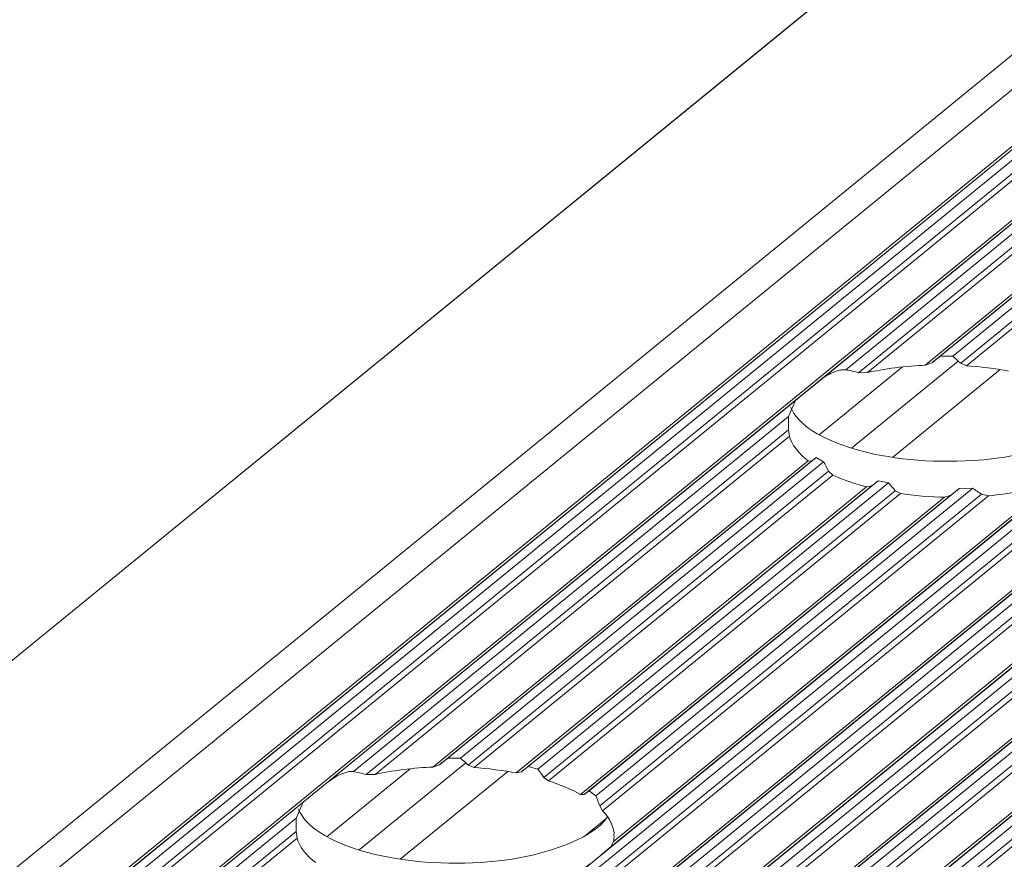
# Model space of a CAD drawing. Header units: inches. Extents: x 0 to 210, y 119 to 193.
# Tile 125 of 180: x 186.3 to 188.45, y 173.56 to 175.4. Entities that reach past the tile are written whole.
import ezdxf

# ---------------------------------------------------------------- set-up
doc = ezdxf.new("R2010")
doc.units = ezdxf.units.IN
doc.header["$MEASUREMENT"] = 0
doc.layers.add('Calque 1', color=7, linetype='Continuous')

# ---------------------------------------------------------------- blocks, each defined once
blk = doc.blocks.new('block 3018')
at = {"layer": 'Calque 1', "color": 9, "lineweight": 9, "true_color": 0xc0c0c0}
blk.add_lwpolyline([(202.1353, 186.4055), (156.0526, 148.779)], dxfattribs=at)
blk = doc.blocks.new('block 3020')
at = {"layer": 'Calque 1', "color": 9, "lineweight": 9, "true_color": 0xc0c0c0}
blk.add_lwpolyline([(202.2548, 186.3786), (156.1718, 148.7521)], dxfattribs=at)
blk = doc.blocks.new('block 3022')
at = {"layer": 'Calque 1', "color": 9, "lineweight": 9, "true_color": 0xc0c0c0}
blk.add_lwpolyline([(202.2658, 186.3808), (156.1832, 148.7543)], dxfattribs=at)
blk = doc.blocks.new('block 3024')
at = {"layer": 'Calque 1', "color": 9, "lineweight": 9, "true_color": 0xc0c0c0}
blk.add_lwpolyline([(202.2803, 186.392), (156.1976, 148.7655)], dxfattribs=at)
blk = doc.blocks.new('block 3026')
at = {"layer": 'Calque 1', "color": 9, "lineweight": 9, "true_color": 0xc0c0c0}
blk.add_lwpolyline([(202.3023, 186.387), (156.2197, 148.7607)], dxfattribs=at)
blk = doc.blocks.new('block 3028')
at = {"layer": 'Calque 1', "color": 9, "lineweight": 9, "true_color": 0xc0c0c0}
blk.add_lwpolyline([(202.3165, 186.3695), (156.2335, 148.743)], dxfattribs=at)
blk = doc.blocks.new('block 3030')
at = {"layer": 'Calque 1', "color": 9, "lineweight": 9, "true_color": 0xc0c0c0}
blk.add_lwpolyline([(202.3271, 186.3622), (156.2445, 148.7359)], dxfattribs=at)
blk = doc.blocks.new('block 3039')
at = {"layer": 'Calque 1', "color": 9, "lineweight": 9, "true_color": 0xc0c0c0}
blk.add_lwpolyline([(188.9812, 175.3787), (182.6942, 170.2455)], dxfattribs=at)
blk = doc.blocks.new('block 3115')
at = {"layer": 'Calque 1', "color": 9, "lineweight": 9, "true_color": 0xc0c0c0}
blk.add_lwpolyline([(189.6909, 175.2346), (183.3746, 170.0774)], dxfattribs=at)
blk = doc.blocks.new('block 3121')
at = {"layer": 'Calque 1', "color": 9, "lineweight": 9, "true_color": 0xc0c0c0}
blk.add_lwpolyline([(203.1888, 186.1688), (157.1058, 148.5425)], dxfattribs=at)
blk = doc.blocks.new('block 3126')
at = {"layer": 'Calque 1', "color": 9, "lineweight": 9, "true_color": 0xc0c0c0}
blk.add_lwpolyline([(203.1998, 186.171), (157.1171, 148.5445)], dxfattribs=at)
blk = doc.blocks.new('block 3161')
at = {"layer": 'Calque 1', "color": 9, "lineweight": 9, "true_color": 0xc0c0c0}
blk.add_lwpolyline([(203.2143, 186.1822), (157.1316, 148.5559)], dxfattribs=at)
blk = doc.blocks.new('block 3163')
at = {"layer": 'Calque 1', "color": 9, "lineweight": 9, "true_color": 0xc0c0c0}
blk.add_lwpolyline([(203.2363, 186.1772), (157.1536, 148.5509)], dxfattribs=at)
blk = doc.blocks.new('block 3165')
at = {"layer": 'Calque 1', "color": 9, "lineweight": 9, "true_color": 0xc0c0c0}
blk.add_lwpolyline([(203.2501, 186.1596), (157.1674, 148.5332)], dxfattribs=at)
blk = doc.blocks.new('block 3167')
at = {"layer": 'Calque 1', "color": 9, "lineweight": 9, "true_color": 0xc0c0c0}
blk.add_lwpolyline([(203.2611, 186.1526), (157.1785, 148.5261)], dxfattribs=at)
blk = doc.blocks.new('block 3169')
at = {"layer": 'Calque 1', "color": 9, "lineweight": 9, "true_color": 0xc0c0c0}
blk.add_lwpolyline([(203.3441, 186.1338), (157.2615, 148.5075)], dxfattribs=at)
blk = doc.blocks.new('block 3172')
at = {"layer": 'Calque 1', "color": 9, "lineweight": 9, "true_color": 0xc0c0c0}
blk.add_lwpolyline([(203.3555, 186.136), (157.2725, 148.5096)], dxfattribs=at)
blk = doc.blocks.new('block 3174')
at = {"layer": 'Calque 1', "color": 9, "lineweight": 9, "true_color": 0xc0c0c0}
blk.add_lwpolyline([(203.37, 186.1472), (157.2873, 148.5209)], dxfattribs=at)
blk = doc.blocks.new('block 3176')
at = {"layer": 'Calque 1', "color": 9, "lineweight": 9, "true_color": 0xc0c0c0}
blk.add_lwpolyline([(203.392, 186.1424), (157.309, 148.5159)], dxfattribs=at)
blk = doc.blocks.new('block 3178')
at = {"layer": 'Calque 1', "color": 9, "lineweight": 9, "true_color": 0xc0c0c0}
blk.add_lwpolyline([(203.4058, 186.1247), (157.3231, 148.4982)], dxfattribs=at)
blk = doc.blocks.new('block 3180')
at = {"layer": 'Calque 1', "color": 9, "lineweight": 9, "true_color": 0xc0c0c0}
blk.add_lwpolyline([(203.4168, 186.1176), (157.3342, 148.4911)], dxfattribs=at)
blk = doc.blocks.new('block 3182')
at = {"layer": 'Calque 1', "color": 9, "lineweight": 9, "true_color": 0xc0c0c0}
blk.add_lwpolyline([(203.4999, 186.0988), (157.4172, 148.4725)], dxfattribs=at)
blk = doc.blocks.new('block 3184')
at = {"layer": 'Calque 1', "color": 9, "lineweight": 9, "true_color": 0xc0c0c0}
blk.add_lwpolyline([(203.5112, 186.1011), (157.4282, 148.4746)], dxfattribs=at)
blk = doc.blocks.new('block 3186')
at = {"layer": 'Calque 1', "color": 9, "lineweight": 9, "true_color": 0xc0c0c0}
blk.add_lwpolyline([(203.5257, 186.1123), (157.4427, 148.486)], dxfattribs=at)
blk = doc.blocks.new('block 3188')
at = {"layer": 'Calque 1', "color": 9, "lineweight": 9, "true_color": 0xc0c0c0}
blk.add_lwpolyline([(203.5477, 186.1073), (157.4647, 148.481)], dxfattribs=at)
blk = doc.blocks.new('block 3190')
at = {"layer": 'Calque 1', "color": 9, "lineweight": 9, "true_color": 0xc0c0c0}
blk.add_lwpolyline([(203.5615, 186.0897), (157.4789, 148.4632)], dxfattribs=at)
blk = doc.blocks.new('block 3192')
at = {"layer": 'Calque 1', "color": 9, "lineweight": 9, "true_color": 0xc0c0c0}
blk.add_lwpolyline([(203.5725, 186.0826), (157.4895, 148.4562)], dxfattribs=at)
blk = doc.blocks.new('block 3194')
at = {"layer": 'Calque 1', "color": 9, "lineweight": 9, "true_color": 0xc0c0c0}
blk.add_lwpolyline([(203.6556, 186.0639), (157.5729, 148.4375)], dxfattribs=at)
blk = doc.blocks.new('block 3196')
at = {"layer": 'Calque 1', "color": 9, "lineweight": 9, "true_color": 0xc0c0c0}
blk.add_lwpolyline([(203.6666, 186.0661), (157.5839, 148.4396)], dxfattribs=at)
blk = doc.blocks.new('block 3200')
at = {"layer": 'Calque 1', "color": 9, "lineweight": 9, "true_color": 0xc0c0c0}
blk.add_lwpolyline([(203.6811, 186.0773), (157.5984, 148.451)], dxfattribs=at)
blk = doc.blocks.new('block 3202')
at = {"layer": 'Calque 1', "color": 9, "lineweight": 9, "true_color": 0xc0c0c0}
blk.add_lwpolyline([(203.7031, 186.0725), (157.6205, 148.446)], dxfattribs=at)
blk = doc.blocks.new('block 3204')
at = {"layer": 'Calque 1', "color": 9, "lineweight": 9, "true_color": 0xc0c0c0}
blk.add_lwpolyline([(203.7172, 186.0547), (157.6346, 148.4282)], dxfattribs=at)
blk = doc.blocks.new('block 3206')
at = {"layer": 'Calque 1', "color": 9, "lineweight": 9, "true_color": 0xc0c0c0}
blk.add_lwpolyline([(203.7283, 186.0477), (157.6453, 148.4212)], dxfattribs=at)
blk = doc.blocks.new('block 3372')
at = {"layer": 'Calque 1', "color": 9, "lineweight": 9, "true_color": 0xc0c0c0}
blk.add_lwpolyline([(188.442, 174.6329), (188.2067, 174.4405)], dxfattribs=at)
blk = doc.blocks.new('block 3373')
at = {"layer": 'Calque 1', "color": 9, "lineweight": 9, "true_color": 0xc0c0c0}
blk.add_lwpolyline([(187.3641, 173.7525), (187.1284, 173.5602)], dxfattribs=at)
blk = doc.blocks.new('block 3421')
at = {"layer": 'Calque 1', "color": 9, "lineweight": 9, "true_color": 0xc0c0c0}
blk.add_lwpolyline([(188.2281, 174.6386), (188.0458, 174.4899)], dxfattribs=at)
blk = doc.blocks.new('block 3422')
at = {"layer": 'Calque 1', "color": 9, "lineweight": 9, "true_color": 0xc0c0c0}
blk.add_lwpolyline([(187.1501, 173.7583), (186.9679, 173.6095)], dxfattribs=at)
blk = doc.blocks.new('block 3474')
at = {"layer": 'Calque 1', "color": 9, "lineweight": 9, "true_color": 0xc0c0c0}
blk.add_lwpolyline([(204.3546, 188.755), (158.2716, 151.1287)], dxfattribs=at)
blk = doc.blocks.new('block 5392')
at = {"layer": 'Calque 1', "color": 7, "lineweight": 9, "true_color": 0xffffff}
blk.add_lwpolyline([(188.987, 175.3765), (182.7108, 170.2519)], dxfattribs=at)
blk = doc.blocks.new('block 5394')
at = {"layer": 'Calque 1', "color": 7, "lineweight": 9, "true_color": 0xffffff}
blk.add_lwpolyline([(189.0029, 175.3891), (188.0451, 174.607)], dxfattribs=at)
blk = doc.blocks.new('block 5395')
at = {"layer": 'Calque 1', "color": 7, "lineweight": 9, "true_color": 0xffffff}
blk.add_open_spline([(188.0451, 174.607), (188.0262, 174.5917), (188.0017, 174.5717), (187.9938, 174.5652)], degree=3, dxfattribs=at)
blk = doc.blocks.new('block 5396')
at = {"layer": 'Calque 1', "color": 7, "lineweight": 9, "true_color": 0xffffff}
blk.add_lwpolyline([(187.9938, 174.5652), (186.9672, 173.7268)], dxfattribs=at)
blk = doc.blocks.new('block 5397')
at = {"layer": 'Calque 1', "color": 7, "lineweight": 9, "true_color": 0xffffff}
blk.add_open_spline([(186.9672, 173.7268), (186.9479, 173.7113), (186.9234, 173.6915), (186.9158, 173.6849)], degree=3, dxfattribs=at)
blk = doc.blocks.new('block 5398')
at = {"layer": 'Calque 1', "color": 7, "lineweight": 9, "true_color": 0xffffff}
blk.add_lwpolyline([(186.9158, 173.6849), (185.8889, 172.8464)], dxfattribs=at)
blk = doc.blocks.new('block 5406')
at = {"layer": 'Calque 1', "color": 7, "lineweight": 5, "true_color": 0xffffff}
blk.add_lwpolyline([(188.0451, 174.607), (188.0527, 174.6129), (188.0527, 174.6129), (188.0607, 174.6182), (188.0607, 174.6182), (188.0686, 174.6227), (188.0686, 174.6227), (188.0724, 174.6248), (188.0724, 174.6248), (188.0765, 174.6267), (188.0765, 174.6267), (188.081, 174.6284), (188.081, 174.6284), (188.0855, 174.6301), (188.0855, 174.6301), (188.0879, 174.6306), (188.0879, 174.6306), (188.0903, 174.6313), (188.0903, 174.6313), (188.0927, 174.6318), (188.0927, 174.6318), (188.0951, 174.6322), (188.0951, 174.6322), (188.0968, 174.6323), (188.0968, 174.6323), (188.0982, 174.6325), (188.0982, 174.6325), (188.0999, 174.6325), (188.0999, 174.6325), (188.1016, 174.6325), (188.1016, 174.6325), (188.1027, 174.6323), (188.1027, 174.6323), (188.1041, 174.6322), (188.1041, 174.6322)], dxfattribs=at)
blk = doc.blocks.new('block 5407')
at = {"layer": 'Calque 1', "color": 9, "lineweight": 9, "true_color": 0xc0c0c0}
blk.add_lwpolyline([(189.0087, 175.3708), (188.1041, 174.6322)], dxfattribs=at)
blk = doc.blocks.new('block 5408')
at = {"layer": 'Calque 1', "color": 7, "lineweight": 9, "true_color": 0xffffff}
blk.add_open_spline([(188.132, 174.626), (188.1247, 174.6282), (188.111, 174.6313), (188.1041, 174.6322)], degree=3, dxfattribs=at)
blk = doc.blocks.new('block 5409')
at = {"layer": 'Calque 1', "color": 9, "lineweight": 9, "true_color": 0xc0c0c0}
blk.add_lwpolyline([(189.0036, 175.3376), (188.132, 174.626)], dxfattribs=at)
blk = doc.blocks.new('block 5410')
at = {"layer": 'Calque 1', "color": 7, "lineweight": 9, "true_color": 0xffffff}
blk.add_lwpolyline([(188.132, 174.626), (188.1519, 174.6261)], dxfattribs=at)
blk = doc.blocks.new('block 5411')
at = {"layer": 'Calque 1', "color": 9, "lineweight": 9, "true_color": 0xc0c0c0}
blk.add_lwpolyline([(189.0056, 175.3233), (188.1519, 174.6261)], dxfattribs=at)
blk = doc.blocks.new('block 5412')
at = {"layer": 'Calque 1', "color": 7, "lineweight": 9, "true_color": 0xffffff}
blk.add_open_spline([(188.2777, 174.6422), (188.2415, 174.6415), (188.1823, 174.6337), (188.1519, 174.6261)], degree=3, dxfattribs=at)
blk = doc.blocks.new('block 5413')
at = {"layer": 'Calque 1', "color": 9, "lineweight": 9, "true_color": 0xc0c0c0}
blk.add_lwpolyline([(189.0584, 175.2797), (188.2777, 174.6422)], dxfattribs=at)
blk = doc.blocks.new('block 5414')
at = {"layer": 'Calque 1', "color": 7, "lineweight": 9, "true_color": 0xffffff}
blk.add_lwpolyline([(188.2777, 174.6422), (188.2925, 174.6473)], dxfattribs=at)
blk = doc.blocks.new('block 5415')
at = {"layer": 'Calque 1', "color": 9, "lineweight": 9, "true_color": 0xc0c0c0}
blk.add_lwpolyline([(189.069, 175.2816), (188.2925, 174.6473)], dxfattribs=at)
blk = doc.blocks.new('block 5416')
at = {"layer": 'Calque 1', "color": 7, "lineweight": 9, "true_color": 0xffffff}
blk.add_open_spline([(188.3111, 174.6621), (188.3066, 174.6585), (188.2973, 174.6511), (188.2925, 174.6473)], degree=3, dxfattribs=at)
blk = doc.blocks.new('block 5417')
at = {"layer": 'Calque 1', "color": 9, "lineweight": 9, "true_color": 0xc0c0c0}
blk.add_lwpolyline([(189.088, 175.2962), (188.3111, 174.6621)], dxfattribs=at)
blk = doc.blocks.new('block 5418')
at = {"layer": 'Calque 1', "color": 7, "lineweight": 9, "true_color": 0xffffff}
blk.add_lwpolyline([(188.3111, 174.6621), (188.3387, 174.6618)], dxfattribs=at)
blk = doc.blocks.new('block 5419')
at = {"layer": 'Calque 1', "color": 9, "lineweight": 9, "true_color": 0xc0c0c0}
blk.add_lwpolyline([(189.1049, 175.2874), (188.3387, 174.6618)], dxfattribs=at)
blk = doc.blocks.new('block 5420')
at = {"layer": 'Calque 1', "color": 7, "lineweight": 9, "true_color": 0xffffff}
blk.add_open_spline([(188.3559, 174.6465), (188.3514, 174.6504), (188.3431, 174.658), (188.3387, 174.6618)], degree=3, dxfattribs=at)
blk = doc.blocks.new('block 5421')
at = {"layer": 'Calque 1', "color": 9, "lineweight": 9, "true_color": 0xc0c0c0}
blk.add_lwpolyline([(189.109, 175.2614), (188.3559, 174.6465)], dxfattribs=at)
blk = doc.blocks.new('block 5422')
at = {"layer": 'Calque 1', "color": 7, "lineweight": 9, "true_color": 0xffffff}
blk.add_lwpolyline([(188.3559, 174.6465), (188.3686, 174.6411)], dxfattribs=at)
blk = doc.blocks.new('block 5423')
at = {"layer": 'Calque 1', "color": 9, "lineweight": 9, "true_color": 0xc0c0c0}
blk.add_lwpolyline([(189.1155, 175.2509), (188.3686, 174.6411)], dxfattribs=at)
blk = doc.blocks.new('block 5424')
at = {"layer": 'Calque 1', "color": 9, "lineweight": 9, "true_color": 0xc0c0c0}
blk.add_lwpolyline([(189.6619, 175.2559), (183.354, 170.1055)], dxfattribs=at)
blk = doc.blocks.new('block 5426')
at = {"layer": 'Calque 1', "color": 7, "lineweight": 9, "true_color": 0xffffff}
blk.add_lwpolyline([(189.6206, 175.2451), (183.3515, 170.1263)], dxfattribs=at)
blk = doc.blocks.new('block 5427')
at = {"layer": 'Calque 1', "color": 7, "lineweight": 9, "true_color": 0xffffff}
blk.add_open_spline([(188.4606, 174.6296), (188.4379, 174.6342), (188.3938, 174.6399), (188.3686, 174.6411)], degree=3, dxfattribs=at)
blk = doc.blocks.new('block 5430')
at = {"layer": 'Calque 1', "color": 9, "lineweight": 9, "true_color": 0xc0c0c0}
blk.add_lwpolyline([(189.6736, 175.2364), (183.3702, 170.0896)], dxfattribs=at)
blk = doc.blocks.new('block 5438')
at = {"layer": 'Calque 1', "color": 7, "lineweight": 9, "true_color": 0xffffff}
blk.add_open_spline([(187.5098, 173.5222), (187.5449, 173.5502), (187.5821, 173.5806), (187.5894, 173.5873)], degree=3, dxfattribs=at)
blk = doc.blocks.new('block 5439')
at = {"layer": 'Calque 1', "color": 9, "lineweight": 9, "true_color": 0xc0c0c0}
blk.add_lwpolyline([(188.5878, 174.4024), (187.5894, 173.5873)], dxfattribs=at)
blk = doc.blocks.new('block 5530')
at = {"layer": 'Calque 1', "color": 7, "lineweight": 9, "true_color": 0xffffff}
blk.add_open_spline([(187.979, 174.53), (187.9787, 174.5266), (187.9787, 174.5197), (187.9787, 174.5159)], degree=3, dxfattribs=at)
blk = doc.blocks.new('block 5532')
at = {"layer": 'Calque 1', "color": 7, "lineweight": 9, "true_color": 0xffffff}
blk.add_open_spline([(187.9831, 174.5509), (188.0145, 174.4734), (188.1936, 174.421), (188.3831, 174.4337), (188.5071, 174.4398), (188.6305, 174.4842), (188.6604, 174.5336)], degree=3, knots=[0, 0, 0, 0, 1, 1, 1, 2, 2, 2, 2], dxfattribs=at)
blk = doc.blocks.new('block 5534')
at = {"layer": 'Calque 1', "color": 7, "lineweight": 9, "true_color": 0xffffff}
blk.add_open_spline([(188.4169, 174.3564), (188.461, 174.3597), (188.5278, 174.3736), (188.5598, 174.3864)], degree=3, dxfattribs=at)
blk = doc.blocks.new('block 5535')
at = {"layer": 'Calque 1', "color": 7, "lineweight": 9, "true_color": 0xffffff}
blk.add_lwpolyline([(188.4169, 174.3564), (188.4014, 174.3598)], dxfattribs=at)
blk = doc.blocks.new('block 5536')
at = {"layer": 'Calque 1', "color": 7, "lineweight": 9, "true_color": 0xffffff}
blk.add_open_spline([(188.3821, 174.3731), (188.3869, 174.3695), (188.3965, 174.3629), (188.4014, 174.3598)], degree=3, dxfattribs=at)
blk = doc.blocks.new('block 5537')
at = {"layer": 'Calque 1', "color": 7, "lineweight": 9, "true_color": 0xffffff}
blk.add_lwpolyline([(188.3821, 174.3731), (188.3528, 174.3721)], dxfattribs=at)
blk = doc.blocks.new('block 5538')
at = {"layer": 'Calque 1', "color": 7, "lineweight": 9, "true_color": 0xffffff}
blk.add_open_spline([(188.3342, 174.3574), (188.339, 174.3612), (188.3483, 174.3685), (188.3528, 174.3721)], degree=3, dxfattribs=at)
blk = doc.blocks.new('block 5539')
at = {"layer": 'Calque 1', "color": 7, "lineweight": 9, "true_color": 0xffffff}
blk.add_lwpolyline([(188.3342, 174.3574), (188.3204, 174.3531)], dxfattribs=at)
blk = doc.blocks.new('block 5540')
at = {"layer": 'Calque 1', "color": 7, "lineweight": 9, "true_color": 0xffffff}
blk.add_open_spline([(188.2243, 174.361), (188.2484, 174.3571), (188.2946, 174.3533), (188.3204, 174.3531)], degree=3, dxfattribs=at)
blk = doc.blocks.new('block 5541')
at = {"layer": 'Calque 1', "color": 7, "lineweight": 9, "true_color": 0xffffff}
blk.add_lwpolyline([(188.2243, 174.361), (188.2126, 174.3674)], dxfattribs=at)
blk = doc.blocks.new('block 5542')
at = {"layer": 'Calque 1', "color": 7, "lineweight": 9, "true_color": 0xffffff}
blk.add_open_spline([(188.1978, 174.3845), (188.2016, 174.3802), (188.2088, 174.3717), (188.2126, 174.3674)], degree=3, dxfattribs=at)
blk = doc.blocks.new('block 5543')
at = {"layer": 'Calque 1', "color": 7, "lineweight": 9, "true_color": 0xffffff}
blk.add_lwpolyline([(188.1978, 174.3845), (188.1754, 174.3891)], dxfattribs=at)
blk = doc.blocks.new('block 5544')
at = {"layer": 'Calque 1', "color": 7, "lineweight": 9, "true_color": 0xffffff}
blk.add_open_spline([(188.1609, 174.3778), (188.1643, 174.3807), (188.1716, 174.3862), (188.1754, 174.3891)], degree=3, dxfattribs=at)
blk = doc.blocks.new('block 5545')
at = {"layer": 'Calque 1', "color": 7, "lineweight": 9, "true_color": 0xffffff}
blk.add_lwpolyline([(188.1609, 174.3778), (188.1499, 174.3759)], dxfattribs=at)
blk = doc.blocks.new('block 5546')
at = {"layer": 'Calque 1', "color": 7, "lineweight": 9, "true_color": 0xffffff}
blk.add_open_spline([(188.0755, 174.4017), (188.092, 174.3936), (188.1278, 174.3812), (188.1499, 174.3759)], degree=3, dxfattribs=at)
blk = doc.blocks.new('block 5547')
at = {"layer": 'Calque 1', "color": 7, "lineweight": 9, "true_color": 0xffffff}
blk.add_lwpolyline([(188.0755, 174.4017), (188.0665, 174.4105)], dxfattribs=at)
blk = doc.blocks.new('block 5548')
at = {"layer": 'Calque 1', "color": 7, "lineweight": 9, "true_color": 0xffffff}
blk.add_open_spline([(188.0555, 174.4306), (188.0582, 174.4255), (188.0638, 174.4155), (188.0665, 174.4105)], degree=3, dxfattribs=at)
blk = doc.blocks.new('block 5549')
at = {"layer": 'Calque 1', "color": 7, "lineweight": 9, "true_color": 0xffffff}
blk.add_lwpolyline([(188.0555, 174.4306), (188.0393, 174.4401)], dxfattribs=at)
blk = doc.blocks.new('block 5550')
at = {"layer": 'Calque 1', "color": 7, "lineweight": 9, "true_color": 0xffffff}
blk.add_open_spline([(188.029, 174.4324), (188.0314, 174.4341), (188.0365, 174.438), (188.0393, 174.4401)], degree=3, dxfattribs=at)
blk = doc.blocks.new('block 5551')
at = {"layer": 'Calque 1', "color": 7, "lineweight": 9, "true_color": 0xffffff}
blk.add_lwpolyline([(188.029, 174.4324), (188.0217, 174.4331)], dxfattribs=at)
blk = doc.blocks.new('block 5552')
at = {"layer": 'Calque 1', "color": 7, "lineweight": 9, "true_color": 0xffffff}
blk.add_open_spline([(187.9811, 174.4866), (187.9835, 174.4715), (188.0028, 174.4463), (188.0217, 174.4331)], degree=3, dxfattribs=at)
blk = doc.blocks.new('block 5553')
at = {"layer": 'Calque 1', "color": 7, "lineweight": 9, "true_color": 0xffffff}
blk.add_lwpolyline([(187.9811, 174.4866), (187.979, 174.5009)], dxfattribs=at)
blk = doc.blocks.new('block 5554')
at = {"layer": 'Calque 1', "color": 7, "lineweight": 9, "true_color": 0xffffff}
blk.add_open_spline([(187.9787, 174.5159), (187.9787, 174.5123), (187.9787, 174.5049), (187.979, 174.5009)], degree=3, dxfattribs=at)
blk = doc.blocks.new('block 5555')
at = {"layer": 'Calque 1', "color": 7, "lineweight": 9, "true_color": 0xffffff}
blk.add_lwpolyline([(187.979, 174.53), (187.9938, 174.5652)], dxfattribs=at)
blk = doc.blocks.new('block 5556')
at = {"layer": 'Calque 1', "color": 9, "lineweight": 9, "true_color": 0xc0c0c0}
blk.add_lwpolyline([(187.979, 174.53), (187.0261, 173.752)], dxfattribs=at)
blk = doc.blocks.new('block 5557')
at = {"layer": 'Calque 1', "color": 7, "lineweight": 5, "true_color": 0xffffff}
blk.add_lwpolyline([(186.9672, 173.7268), (186.9748, 173.7325), (186.9748, 173.7325), (186.9827, 173.738), (186.9827, 173.738), (186.9903, 173.7425), (186.9903, 173.7425), (186.9944, 173.7444), (186.9944, 173.7444), (186.9982, 173.7463), (186.9982, 173.7463), (187.0027, 173.7482), (187.0027, 173.7482), (187.0075, 173.7497), (187.0075, 173.7497), (187.0099, 173.7504), (187.0099, 173.7504), (187.0123, 173.7511), (187.0123, 173.7511), (187.0144, 173.7514), (187.0144, 173.7514), (187.0168, 173.752), (187.0168, 173.752), (187.0185, 173.7521), (187.0185, 173.7521), (187.0202, 173.7521), (187.0202, 173.7521), (187.0216, 173.7523), (187.0216, 173.7523), (187.0233, 173.7523), (187.0233, 173.7523), (187.0247, 173.7521), (187.0247, 173.7521), (187.0261, 173.752), (187.0261, 173.752)], dxfattribs=at)
blk = doc.blocks.new('block 5558')
at = {"layer": 'Calque 1', "color": 9, "lineweight": 9, "true_color": 0xc0c0c0}
blk.add_lwpolyline([(187.979, 174.5009), (187.054, 173.7458)], dxfattribs=at)
blk = doc.blocks.new('block 5559')
at = {"layer": 'Calque 1', "color": 7, "lineweight": 9, "true_color": 0xffffff}
blk.add_open_spline([(187.054, 173.7458), (187.0464, 173.748), (187.0326, 173.7511), (187.0261, 173.752)], degree=3, dxfattribs=at)
blk = doc.blocks.new('block 5560')
at = {"layer": 'Calque 1', "color": 9, "lineweight": 9, "true_color": 0xc0c0c0}
blk.add_lwpolyline([(187.9811, 174.4866), (187.0736, 173.7459)], dxfattribs=at)
blk = doc.blocks.new('block 5561')
at = {"layer": 'Calque 1', "color": 7, "lineweight": 9, "true_color": 0xffffff}
blk.add_lwpolyline([(187.054, 173.7458), (187.0736, 173.7459)], dxfattribs=at)
blk = doc.blocks.new('block 5562')
at = {"layer": 'Calque 1', "color": 9, "lineweight": 9, "true_color": 0xc0c0c0}
blk.add_lwpolyline([(188.0217, 174.4331), (187.1997, 173.7619)], dxfattribs=at)
blk = doc.blocks.new('block 5563')
at = {"layer": 'Calque 1', "color": 7, "lineweight": 9, "true_color": 0xffffff}
blk.add_open_spline([(187.1997, 173.7619), (187.1635, 173.7611), (187.1043, 173.7535), (187.0736, 173.7459)], degree=3, dxfattribs=at)
blk = doc.blocks.new('block 5564')
at = {"layer": 'Calque 1', "color": 9, "lineweight": 9, "true_color": 0xc0c0c0}
blk.add_lwpolyline([(188.029, 174.4324), (187.2142, 173.7671)], dxfattribs=at)
blk = doc.blocks.new('block 5565')
at = {"layer": 'Calque 1', "color": 7, "lineweight": 9, "true_color": 0xffffff}
blk.add_lwpolyline([(187.1997, 173.7619), (187.2142, 173.7671)], dxfattribs=at)
blk = doc.blocks.new('block 5566')
at = {"layer": 'Calque 1', "color": 9, "lineweight": 9, "true_color": 0xc0c0c0}
blk.add_lwpolyline([(188.0393, 174.4401), (187.2331, 173.7819)], dxfattribs=at)
blk = doc.blocks.new('block 5567')
at = {"layer": 'Calque 1', "color": 7, "lineweight": 9, "true_color": 0xffffff}
blk.add_open_spline([(187.2331, 173.7819), (187.2283, 173.7781), (187.219, 173.7709), (187.2142, 173.7671)], degree=3, dxfattribs=at)
blk = doc.blocks.new('block 5568')
at = {"layer": 'Calque 1', "color": 9, "lineweight": 9, "true_color": 0xc0c0c0}
blk.add_lwpolyline([(188.0555, 174.4306), (187.2607, 173.7816)], dxfattribs=at)
blk = doc.blocks.new('block 5569')
at = {"layer": 'Calque 1', "color": 7, "lineweight": 9, "true_color": 0xffffff}
blk.add_lwpolyline([(187.2331, 173.7819), (187.2607, 173.7816)], dxfattribs=at)
blk = doc.blocks.new('block 5570')
at = {"layer": 'Calque 1', "color": 9, "lineweight": 9, "true_color": 0xc0c0c0}
blk.add_lwpolyline([(188.5598, 174.3864), (187.5952, 173.599)], dxfattribs=at)
blk = doc.blocks.new('block 5571')
at = {"layer": 'Calque 1', "color": 7, "lineweight": 9, "true_color": 0xffffff}
blk.add_open_spline([(187.5966, 173.6119), (187.5983, 173.6267), (187.5866, 173.6524), (187.5718, 173.6663)], degree=3, dxfattribs=at)
blk = doc.blocks.new('block 5572')
at = {"layer": 'Calque 1', "color": 9, "lineweight": 9, "true_color": 0xc0c0c0}
blk.add_lwpolyline([(188.4169, 174.3564), (187.5718, 173.6663)], dxfattribs=at)
blk = doc.blocks.new('block 5573')
at = {"layer": 'Calque 1', "color": 7, "lineweight": 9, "true_color": 0xffffff}
blk.add_lwpolyline([(187.5952, 173.599), (187.5894, 173.5873)], dxfattribs=at)
blk = doc.blocks.new('block 5574')
at = {"layer": 'Calque 1', "color": 9, "lineweight": 9, "true_color": 0xc0c0c0}
blk.add_lwpolyline([(188.0665, 174.4105), (187.2776, 173.7663)], dxfattribs=at)
blk = doc.blocks.new('block 5575')
at = {"layer": 'Calque 1', "color": 7, "lineweight": 9, "true_color": 0xffffff}
blk.add_open_spline([(187.2776, 173.7663), (187.2734, 173.7702), (187.2648, 173.7778), (187.2607, 173.7816)], degree=3, dxfattribs=at)
blk = doc.blocks.new('block 5576')
at = {"layer": 'Calque 1', "color": 9, "lineweight": 9, "true_color": 0xc0c0c0}
blk.add_lwpolyline([(188.0755, 174.4017), (187.2907, 173.7609)], dxfattribs=at)
blk = doc.blocks.new('block 5577')
at = {"layer": 'Calque 1', "color": 7, "lineweight": 9, "true_color": 0xffffff}
blk.add_lwpolyline([(187.2776, 173.7663), (187.2907, 173.7609)], dxfattribs=at)
blk = doc.blocks.new('block 5578')
at = {"layer": 'Calque 1', "color": 9, "lineweight": 9, "true_color": 0xc0c0c0}
blk.add_lwpolyline([(188.1499, 174.3759), (187.3823, 173.7492)], dxfattribs=at)
blk = doc.blocks.new('block 5579')
at = {"layer": 'Calque 1', "color": 7, "lineweight": 9, "true_color": 0xffffff}
blk.add_open_spline([(187.3823, 173.7492), (187.3596, 173.754), (187.3155, 173.7595), (187.2907, 173.7609)], degree=3, dxfattribs=at)
blk = doc.blocks.new('block 5580')
at = {"layer": 'Calque 1', "color": 9, "lineweight": 9, "true_color": 0xc0c0c0}
blk.add_lwpolyline([(188.1609, 174.3778), (187.394, 173.7516)], dxfattribs=at)
blk = doc.blocks.new('block 5581')
at = {"layer": 'Calque 1', "color": 7, "lineweight": 9, "true_color": 0xffffff}
blk.add_lwpolyline([(187.3823, 173.7492), (187.394, 173.7516)], dxfattribs=at)
blk = doc.blocks.new('block 5582')
at = {"layer": 'Calque 1', "color": 9, "lineweight": 9, "true_color": 0xc0c0c0}
blk.add_lwpolyline([(188.3204, 174.3531), (187.5232, 173.7022)], dxfattribs=at)
blk = doc.blocks.new('block 5583')
at = {"layer": 'Calque 1', "color": 7, "lineweight": 9, "true_color": 0xffffff}
blk.add_open_spline([(187.5232, 173.7022), (187.5081, 173.7111), (187.4746, 173.7253), (187.4533, 173.7316)], degree=3, dxfattribs=at)
blk = doc.blocks.new('block 5584')
at = {"layer": 'Calque 1', "color": 9, "lineweight": 9, "true_color": 0xc0c0c0}
blk.add_lwpolyline([(188.2243, 174.361), (187.4533, 173.7316)], dxfattribs=at)
blk = doc.blocks.new('block 5585')
at = {"layer": 'Calque 1', "color": 9, "lineweight": 9, "true_color": 0xc0c0c0}
blk.add_lwpolyline([(188.1754, 174.3891), (187.4085, 173.763)], dxfattribs=at)
blk = doc.blocks.new('block 5586')
at = {"layer": 'Calque 1', "color": 7, "lineweight": 9, "true_color": 0xffffff}
blk.add_open_spline([(187.4085, 173.763), (187.4047, 173.7602), (187.3975, 173.7545), (187.394, 173.7516)], degree=3, dxfattribs=at)
blk = doc.blocks.new('block 5587')
at = {"layer": 'Calque 1', "color": 9, "lineweight": 9, "true_color": 0xc0c0c0}
blk.add_lwpolyline([(188.1978, 174.3845), (187.4299, 173.7576)], dxfattribs=at)
blk = doc.blocks.new('block 5588')
at = {"layer": 'Calque 1', "color": 7, "lineweight": 9, "true_color": 0xffffff}
blk.add_lwpolyline([(187.4085, 173.763), (187.4299, 173.7576)], dxfattribs=at)
blk = doc.blocks.new('block 5589')
at = {"layer": 'Calque 1', "color": 9, "lineweight": 9, "true_color": 0xc0c0c0}
blk.add_lwpolyline([(188.2126, 174.3674), (187.4429, 173.7394)], dxfattribs=at)
blk = doc.blocks.new('block 5590')
at = {"layer": 'Calque 1', "color": 7, "lineweight": 9, "true_color": 0xffffff}
blk.add_open_spline([(187.4429, 173.7394), (187.4398, 173.744), (187.4333, 173.753), (187.4299, 173.7576)], degree=3, dxfattribs=at)
blk = doc.blocks.new('block 5591')
at = {"layer": 'Calque 1', "color": 7, "lineweight": 9, "true_color": 0xffffff}
blk.add_lwpolyline([(187.4429, 173.7394), (187.4533, 173.7316)], dxfattribs=at)
blk = doc.blocks.new('block 5592')
at = {"layer": 'Calque 1', "color": 7, "lineweight": 9, "true_color": 0xffffff}
blk.add_lwpolyline([(187.5656, 173.6772), (187.5718, 173.6663)], dxfattribs=at)
blk = doc.blocks.new('block 5593')
at = {"layer": 'Calque 1', "color": 9, "lineweight": 9, "true_color": 0xc0c0c0}
blk.add_lwpolyline([(188.4014, 174.3598), (187.5656, 173.6772)], dxfattribs=at)
blk = doc.blocks.new('block 5594')
at = {"layer": 'Calque 1', "color": 7, "lineweight": 9, "true_color": 0xffffff}
blk.add_open_spline([(187.5656, 173.6772), (187.5635, 173.6825), (187.559, 173.6936), (187.5566, 173.6991)], degree=3, dxfattribs=at)
blk = doc.blocks.new('block 5595')
at = {"layer": 'Calque 1', "color": 9, "lineweight": 9, "true_color": 0xc0c0c0}
blk.add_lwpolyline([(188.3821, 174.3731), (187.5566, 173.6991)], dxfattribs=at)
blk = doc.blocks.new('block 5596')
at = {"layer": 'Calque 1', "color": 7, "lineweight": 9, "true_color": 0xffffff}
blk.add_lwpolyline([(187.5422, 173.7099), (187.5566, 173.6991)], dxfattribs=at)
blk = doc.blocks.new('block 5597')
at = {"layer": 'Calque 1', "color": 7, "lineweight": 9, "true_color": 0xffffff}
blk.add_lwpolyline([(188.3528, 174.3721), (187.5422, 173.7099)], dxfattribs=at)
blk = doc.blocks.new('block 5598')
at = {"layer": 'Calque 1', "color": 9, "lineweight": 9, "true_color": 0xc0c0c0}
blk.add_lwpolyline([(188.3342, 174.3574), (187.5315, 173.702)], dxfattribs=at)
blk = doc.blocks.new('block 5599')
at = {"layer": 'Calque 1', "color": 7, "lineweight": 9, "true_color": 0xffffff}
blk.add_lwpolyline([(187.5232, 173.7022), (187.5315, 173.702)], dxfattribs=at)
blk = doc.blocks.new('block 5600')
at = {"layer": 'Calque 1', "color": 7, "lineweight": 9, "true_color": 0xffffff}
blk.add_open_spline([(187.5422, 173.7099), (187.5394, 173.708), (187.5342, 173.7042), (187.5315, 173.702)], degree=3, dxfattribs=at)
blk = doc.blocks.new('block 5701')
at = {"layer": 'Calque 1', "color": 7, "lineweight": 9, "true_color": 0xffffff}
blk.add_open_spline([(186.901, 173.6498), (186.9007, 173.6464), (186.9003, 173.6393), (186.9003, 173.6357)], degree=3, dxfattribs=at)
blk = doc.blocks.new('block 5702')
at = {"layer": 'Calque 1', "color": 7, "lineweight": 9, "true_color": 0xffffff}
blk.add_open_spline([(187.5952, 173.599), (187.5963, 173.6023), (187.5969, 173.6086), (187.5966, 173.6119)], degree=3, dxfattribs=at)
blk = doc.blocks.new('block 5703')
at = {"layer": 'Calque 1', "color": 7, "lineweight": 9, "true_color": 0xffffff}
blk.add_open_spline([(186.9052, 173.6707), (186.9362, 173.5931), (187.1153, 173.5406), (187.3051, 173.5533), (187.4288, 173.5594), (187.5525, 173.604), (187.5825, 173.6533)], degree=3, knots=[0, 0, 0, 0, 1, 1, 1, 2, 2, 2, 2], dxfattribs=at)
blk = doc.blocks.new('block 5723')
at = {"layer": 'Calque 1', "color": 7, "lineweight": 9, "true_color": 0xffffff}
blk.add_open_spline([(186.9028, 173.6062), (186.9055, 173.5912), (186.9245, 173.5659), (186.9434, 173.5528)], degree=3, dxfattribs=at)
blk = doc.blocks.new('block 5724')
at = {"layer": 'Calque 1', "color": 7, "lineweight": 9, "true_color": 0xffffff}
blk.add_lwpolyline([(186.9028, 173.6062), (186.901, 173.6207)], dxfattribs=at)
blk = doc.blocks.new('block 5725')
at = {"layer": 'Calque 1', "color": 7, "lineweight": 9, "true_color": 0xffffff}
blk.add_open_spline([(186.9003, 173.6357), (186.9003, 173.6321), (186.9007, 173.6247), (186.901, 173.6207)], degree=3, dxfattribs=at)
blk = doc.blocks.new('block 5726')
at = {"layer": 'Calque 1', "color": 7, "lineweight": 9, "true_color": 0xffffff}
blk.add_lwpolyline([(186.901, 173.6498), (186.9158, 173.6849)], dxfattribs=at)
blk = doc.blocks.new('block 5727')
at = {"layer": 'Calque 1', "color": 9, "lineweight": 9, "true_color": 0xc0c0c0}
blk.add_lwpolyline([(186.901, 173.6498), (185.9478, 172.8717)], dxfattribs=at)
blk = doc.blocks.new('block 5729')
at = {"layer": 'Calque 1', "color": 9, "lineweight": 9, "true_color": 0xc0c0c0}
blk.add_lwpolyline([(186.901, 173.6207), (185.9757, 172.8654)], dxfattribs=at)
blk = doc.blocks.new('block 5731')
at = {"layer": 'Calque 1', "color": 9, "lineweight": 9, "true_color": 0xc0c0c0}
blk.add_lwpolyline([(186.9028, 173.6062), (185.9957, 172.8655)], dxfattribs=at)
blk = doc.blocks.new('block 9915')
at = {"layer": 'Calque 1', "color": 7, "lineweight": 9, "true_color": 0xffffff}
blk.add_lwpolyline([(202.1139, 186.464), (156.0312, 148.8375)], dxfattribs=at)
blk = doc.blocks.new('block 9942')
at = {"layer": 'Calque 1', "color": 7, "lineweight": 9, "true_color": 0xffffff}
blk.add_lwpolyline([(187.5349, 173.6128), (187.5787, 173.6488)], dxfattribs=at)
blk = doc.blocks.new('block 9969')
at = {"layer": 'Calque 1', "color": 7, "lineweight": 9, "true_color": 0xffffff}
blk.add_lwpolyline([(188.3504, 174.6515), (188.1165, 174.4606)], dxfattribs=at)
blk = doc.blocks.new('block 9970')
at = {"layer": 'Calque 1', "color": 7, "lineweight": 9, "true_color": 0xffffff}
blk.add_lwpolyline([(187.2721, 173.7712), (187.0385, 173.5804)], dxfattribs=at)
blk = doc.blocks.new('block 10000')
at = {"layer": 'Calque 1', "color": 7, "lineweight": 9, "true_color": 0xffffff}
blk.add_lwpolyline([(204.2991, 188.7094), (158.2165, 151.083)], dxfattribs=at)

msp = doc.modelspace()

# ---------------------------------------------------------------- block references
at = {"layer": 'Calque 1'}
for name in ['block 3474', 'block 10000', 'block 9915', 'block 3018', 'block 3020', 'block 3022', 'block 3024', 'block 3026', 'block 3028', 'block 3030', 'block 3161', 'block 3121', 'block 3126', 'block 3163', 'block 3165', 'block 3167', 'block 3174', 'block 3176', 'block 3169', 'block 3172', 'block 3178', 'block 3180', 'block 3182', 'block 3184', 'block 3186', 'block 3188', 'block 3190', 'block 3192', 'block 3200', 'block 3194', 'block 3196', 'block 3202', 'block 3204', 'block 3206', 'block 3039', 'block 5394', 'block 5392', 'block 5407', 'block 5409', 'block 5411', 'block 5417', 'block 5413', 'block 5415', 'block 5419', 'block 5424', 'block 5421', 'block 5423', 'block 5426', 'block 5430', 'block 3115', 'block 9969', 'block 5414', 'block 5416', 'block 5418', 'block 5420', 'block 5422', 'block 5406', 'block 3421', 'block 5408', 'block 5410', 'block 5412', 'block 3372', 'block 5427', 'block 5395', 'block 5396', 'block 5555', 'block 5532', 'block 5556', 'block 5530', 'block 5554', 'block 5558', 'block 5553', 'block 5560', 'block 5552', 'block 5562', 'block 5564', 'block 5566', 'block 5568', 'block 5551', 'block 5550', 'block 5549', 'block 5548', 'block 5574', 'block 5547', 'block 5576', 'block 5585', 'block 5439', 'block 5546', 'block 5544', 'block 5543', 'block 5578', 'block 5580', 'block 5587', 'block 5589', 'block 5597', 'block 5595', 'block 5570', 'block 5545', 'block 5542', 'block 5541', 'block 5538', 'block 5537', 'block 5536', 'block 5534', 'block 5584', 'block 5582', 'block 5598', 'block 5593', 'block 5572', 'block 5540', 'block 5539', 'block 5535', 'block 9970', 'block 5563', 'block 5565', 'block 5567', 'block 5569', 'block 5575', 'block 5577', 'block 5586', 'block 5588', 'block 5557', 'block 3422', 'block 5559', 'block 5561', 'block 3373', 'block 5579', 'block 5581', 'block 5590', 'block 5397', 'block 5591', 'block 5583', 'block 5599', 'block 5600', 'block 5596', 'block 5594', 'block 5398', 'block 5726', 'block 5592', 'block 5703', 'block 5571', 'block 5727', 'block 5701', 'block 5725', 'block 9942', 'block 5729', 'block 5724', 'block 5702', 'block 5731', 'block 5723', 'block 5573', 'block 5438']:
    msp.add_blockref(name, (0, 0), dxfattribs=at)

doc.saveas('drawing.dxf')
